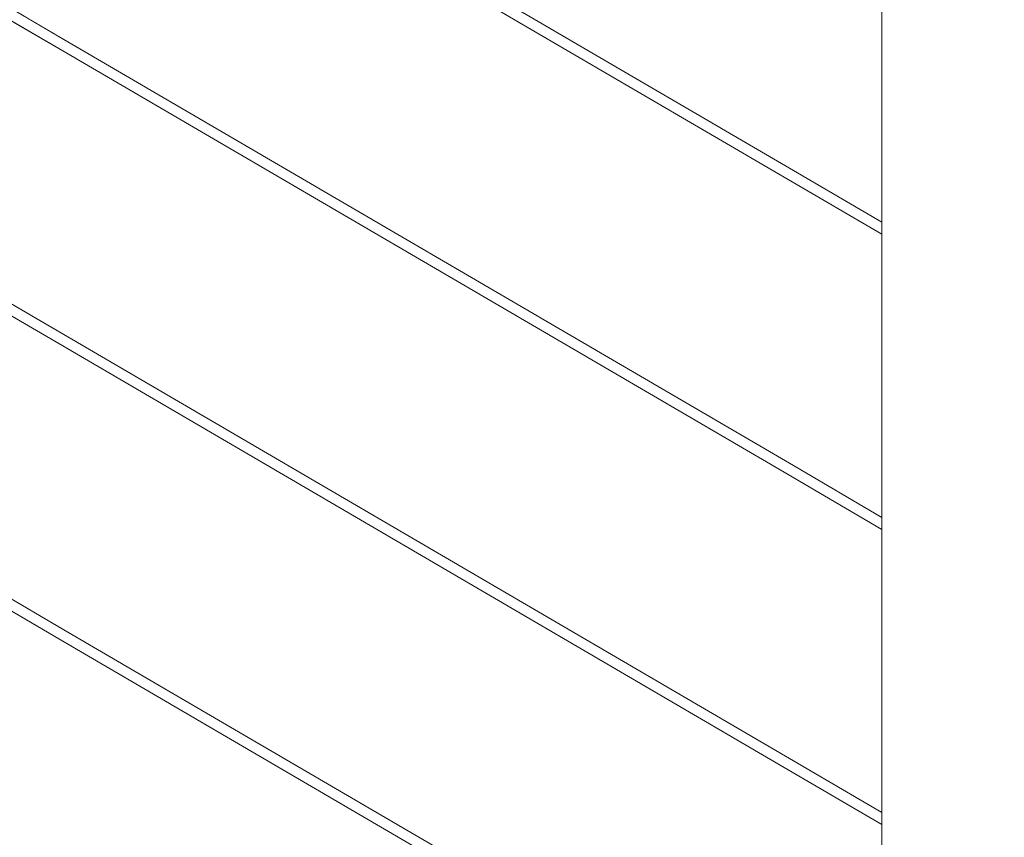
# Model space of a CAD drawing. Header units: millimetres. Extents: x -101298 to -58298, y 45839 to 66839.
# Tile 49 of 124: x -84343 to -83965, y 55164 to 55478. Entities that reach past the tile are written whole.
import ezdxf

# ---------------------------------------------------------------- set-up
doc = ezdxf.new("R2010")
doc.units = ezdxf.units.MM
doc.header["$MEASUREMENT"] = 0
doc.linetypes.add('Wipeout_Contour', pattern=[1000, 0, -1000])
doc.layers.add('Nowe_Konstrukcja - Schody', color=7, linetype='Continuous')
doc.layers.add('Nowe_Konstrukcja - Ściany zew', color=7, linetype='Continuous')
doc.layers.add('Nowe_Konstrukcja - Schody_Nr_pióra__101', color=250, linetype='Continuous', lineweight=13, true_color=0x333333)

msp = doc.modelspace()

# ---------------------------------------------------------------- wipeouts: each hides what was drawn before it
at = {"color": 254, "linetype": 'Wipeout_Contour', "lineweight": 0, "ltscale": 3609907.870501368}
msp.add_wipeout([(-84577.26, 55341.39), (-84638.23, 55305.76), (-84607.26, 55305.76), (-84607.26, 55245.76), (-84637.26, 55245.76), (-84637.26, 55142.13), (-84327.26, 55142.13), (-84327.26, 55082.13), (-84357.26, 55082.13), (-84357.26, 54978.49), (-84047.26, 54978.49), (-84047.26, 54918.49), (-84077.26, 54918.49), (-84077.26, 54814.85), (-83767.26, 54814.85), (-83767.26, 54754.85), (-83797.26, 54754.85), (-83797.26, 54651.22), (-83487.26, 54651.22), (-83487.26, 54591.22), (-83517.26, 54591.22), (-83517.26, 54487.58), (-83207.26, 54487.58), (-83207.26, 54427.58), (-83237.26, 54427.58), (-83237.26, 54323.95), (-83062.26, 54323.95), (-83062.26, 54500.53), (-83488.27, 54749.49), (-83768.27, 54913.13), (-83962.26, 55026.5), (-83962.26, 54814.86), (-84012.26, 54814.86), (-84012.26, 55055.72), (-84328.27, 55240.4), (-84539.17, 55363.65)], dxfattribs=at).dxf.layer = 'Nowe_Konstrukcja - Ściany zew'

# ---------------------------------------------------------------- next in the draw order: wipeouts: each hides what was drawn before it
at = {"color": 254, "linetype": 'Wipeout_Contour', "lineweight": 0, "ltscale": 604696.292343}
msp.add_wipeout([(-84535.2, 55365.97), (-84327.26, 55244.44), (-84012.26, 55060.35), (-84012.26, 55169.05), (-84328.27, 55353.73), (-84442.2, 55420.32)], dxfattribs=at).dxf.layer = 'Nowe_Konstrukcja - Ściany zew'

# ---------------------------------------------------------------- next in the draw order: wipeouts: each hides what was drawn before it
at = {"color": 254, "linetype": 'Wipeout_Contour', "lineweight": 0, "ltscale": 403036.274092}
msp.add_wipeout([(-84345.24, 55476.98), (-84438.24, 55422.63), (-84012.26, 55173.69), (-84012.26, 55282.39)], dxfattribs=at).dxf.layer = 'Nowe_Konstrukcja - Ściany zew'

# ---------------------------------------------------------------- next in the draw order: wipeouts: each hides what was drawn before it
at = {"color": 254, "linetype": 'Wipeout_Contour', "lineweight": 0, "ltscale": 402594.335287}
msp.add_wipeout([(-84327.98, 55240.91), (-84328.27, 55240.4), (-84048.27, 55076.77), (-84047.98, 55077.27)], dxfattribs=at).dxf.layer = 'Nowe_Konstrukcja - Schody'
at = {"color": 254, "linetype": 'Wipeout_Contour', "lineweight": 0, "ltscale": 503990.97256}
msp.add_wipeout([(-84341.27, 55479.3), (-84012.26, 55287.02), (-84012.26, 55395.72), (-84248.28, 55533.65), (-84297.26, 55505.02)], dxfattribs=at).dxf.layer = 'Nowe_Konstrukcja - Ściany zew'

# ---------------------------------------------------------------- next in the draw order: wipeouts: each hides what was drawn before it
at = {"color": 254, "linetype": 'Wipeout_Contour', "lineweight": 0, "ltscale": 402594.82896}
msp.add_wipeout([(-84047.26, 55078.49), (-84046.55, 55079.71), (-84326.55, 55243.35), (-84327.26, 55242.13)], dxfattribs=at).dxf.layer = 'Nowe_Konstrukcja - Schody'
at = {"color": 254, "linetype": 'Wipeout_Contour', "lineweight": 0, "ltscale": 403086.589665}
msp.add_wipeout([(-84244.31, 55535.97), (-84012.26, 55400.35), (-84012.26, 55509.05), (-84151.31, 55590.32)], dxfattribs=at).dxf.layer = 'Nowe_Konstrukcja - Ściany zew'

# ---------------------------------------------------------------- next in the draw order: wipeouts: each hides what was drawn before it
at = {"color": 254, "linetype": 'Wipeout_Contour', "lineweight": 0, "ltscale": 402300.5642}
msp.add_wipeout([(-84012.26, 54814.86), (-83962.26, 54814.86), (-83962.26, 55843.43), (-84012.26, 55843.43)], dxfattribs=at).dxf.layer = 'Nowe_Konstrukcja - Schody'
at = {"color": 254, "linetype": 'Wipeout_Contour', "lineweight": 0, "ltscale": 402595.033488}
msp.add_wipeout([(-84046.55, 55079.71), (-84046.25, 55080.22), (-84326.25, 55243.85), (-84326.55, 55243.35)], dxfattribs=at).dxf.layer = 'Nowe_Konstrukcja - Schody'

# ---------------------------------------------------------------- next in the draw order: wipeouts: each hides what was drawn before it
at = {"color": 254, "linetype": 'Wipeout_Contour', "lineweight": 0, "ltscale": 403889.884965}
msp.add_wipeout([(-84328.27, 55240.4), (-84327.98, 55240.91), (-84607.98, 55404.54), (-84608.27, 55404.04)], dxfattribs=at).dxf.layer = 'Nowe_Konstrukcja - Schody'
at = {"color": 254, "linetype": 'Wipeout_Contour', "lineweight": 0, "ltscale": 402112.267205}
msp.add_wipeout([(-84048.27, 55190.1), (-84012.26, 55169.05), (-84012.26, 55169.73), (-84047.98, 55190.6)], dxfattribs=at).dxf.layer = 'Nowe_Konstrukcja - Schody'

# ---------------------------------------------------------------- next in the draw order: wipeouts: each hides what was drawn before it
at = {"color": 254, "linetype": 'Wipeout_Contour', "lineweight": 0, "ltscale": 403890.377061}
msp.add_wipeout([(-84606.55, 55406.99), (-84607.26, 55405.76), (-84327.26, 55242.13), (-84326.55, 55243.35)], dxfattribs=at).dxf.layer = 'Nowe_Konstrukcja - Schody'
at = {"color": 254, "linetype": 'Wipeout_Contour', "lineweight": 0, "ltscale": 402115.605206}
msp.add_wipeout([(-84047.26, 55191.83), (-84012.26, 55171.37), (-84012.26, 55173.01), (-84046.55, 55193.05)], dxfattribs=at).dxf.layer = 'Nowe_Konstrukcja - Schody'

# ---------------------------------------------------------------- next in the draw order: wipeouts: each hides what was drawn before it
at = {"color": 254, "linetype": 'Wipeout_Contour', "lineweight": 0, "ltscale": 403890.58094}
msp.add_wipeout([(-84606.25, 55407.49), (-84606.55, 55406.99), (-84326.55, 55243.35), (-84326.25, 55243.85)], dxfattribs=at).dxf.layer = 'Nowe_Konstrukcja - Schody'
at = {"color": 254, "linetype": 'Wipeout_Contour', "lineweight": 0, "ltscale": 402116.965307}
msp.add_wipeout([(-84046.55, 55193.05), (-84012.26, 55173.01), (-84012.26, 55173.69), (-84046.25, 55193.55)], dxfattribs=at).dxf.layer = 'Nowe_Konstrukcja - Schody'

# ---------------------------------------------------------------- next in the draw order: wipeouts: each hides what was drawn before it
at = {"color": 254, "linetype": 'Wipeout_Contour', "lineweight": 0, "ltscale": 402842.955839}
msp.add_wipeout([(-84327.98, 55354.24), (-84328.27, 55353.73), (-84048.27, 55190.1), (-84047.98, 55190.6)], dxfattribs=at).dxf.layer = 'Nowe_Konstrukcja - Schody'

# ---------------------------------------------------------------- next in the draw order: wipeouts: each hides what was drawn before it
at = {"color": 254, "linetype": 'Wipeout_Contour', "lineweight": 0, "ltscale": 402843.45859}
msp.add_wipeout([(-84047.26, 55191.83), (-84046.55, 55193.05), (-84326.55, 55356.68), (-84327.26, 55355.46)], dxfattribs=at).dxf.layer = 'Nowe_Konstrukcja - Schody'

# ---------------------------------------------------------------- next in the draw order: linework, layer by layer
at = {"layer": 'Nowe_Konstrukcja - Schody_Nr_pióra__101', "color": 250, "linetype": 'Continuous', "lineweight": 13, "true_color": 0x333333}
msp.add_line((-84012.26, 55169.05), (-84048.27, 55190.1), dxfattribs=at)

# ---------------------------------------------------------------- next in the draw order: wipeouts: each hides what was drawn before it
at = {"color": 254, "linetype": 'Wipeout_Contour', "lineweight": 0, "ltscale": 402843.666878}
msp.add_wipeout([(-84046.55, 55193.05), (-84046.25, 55193.55), (-84326.25, 55357.19), (-84326.55, 55356.68)], dxfattribs=at).dxf.layer = 'Nowe_Konstrukcja - Schody'

# ---------------------------------------------------------------- next in the draw order: linework, layer by layer
at = {"layer": 'Nowe_Konstrukcja - Schody_Nr_pióra__101', "color": 250, "linetype": 'Continuous', "lineweight": 13, "true_color": 0x333333}
for p, q in [((-84046.25, 55080.22), (-84326.25, 55243.85)), ((-84048.27, 55076.77), (-84328.27, 55240.4)), ((-84012.26, 55173.69), (-84046.25, 55193.55))]:
    msp.add_line(p, q, dxfattribs=at)

# ---------------------------------------------------------------- next in the draw order: wipeouts: each hides what was drawn before it
at = {"color": 254, "linetype": 'Wipeout_Contour', "lineweight": 0, "ltscale": 404138.442734}
msp.add_wipeout([(-84328.27, 55353.73), (-84327.98, 55354.24), (-84607.98, 55517.88), (-84608.27, 55517.37)], dxfattribs=at).dxf.layer = 'Nowe_Konstrukcja - Schody'
at = {"color": 254, "linetype": 'Wipeout_Contour', "lineweight": 0, "ltscale": 402361.280389}
msp.add_wipeout([(-84048.27, 55303.43), (-84012.26, 55282.39), (-84012.26, 55283.07), (-84047.98, 55303.94)], dxfattribs=at).dxf.layer = 'Nowe_Konstrukcja - Schody'

# ---------------------------------------------------------------- next in the draw order: wipeouts: each hides what was drawn before it
at = {"color": 254, "linetype": 'Wipeout_Contour', "lineweight": 0, "ltscale": 404138.94388}
msp.add_wipeout([(-84606.55, 55520.32), (-84607.26, 55519.1), (-84327.26, 55355.46), (-84326.55, 55356.68)], dxfattribs=at).dxf.layer = 'Nowe_Konstrukcja - Schody'
at = {"color": 254, "linetype": 'Wipeout_Contour', "lineweight": 0, "ltscale": 402364.627325}
msp.add_wipeout([(-84047.26, 55305.16), (-84012.26, 55284.7), (-84012.26, 55286.34), (-84046.55, 55306.38)], dxfattribs=at).dxf.layer = 'Nowe_Konstrukcja - Schody'

# ---------------------------------------------------------------- next in the draw order: wipeouts: each hides what was drawn before it
at = {"color": 254, "linetype": 'Wipeout_Contour', "lineweight": 0, "ltscale": 404139.151507}
msp.add_wipeout([(-84606.25, 55520.82), (-84606.55, 55520.32), (-84326.55, 55356.68), (-84326.25, 55357.19)], dxfattribs=at).dxf.layer = 'Nowe_Konstrukcja - Schody'
at = {"color": 254, "linetype": 'Wipeout_Contour', "lineweight": 0, "ltscale": 402365.991128}
msp.add_wipeout([(-84046.55, 55306.38), (-84012.26, 55286.34), (-84012.26, 55287.02), (-84046.25, 55306.89)], dxfattribs=at).dxf.layer = 'Nowe_Konstrukcja - Schody'

# ---------------------------------------------------------------- next in the draw order: wipeouts: each hides what was drawn before it
at = {"color": 254, "linetype": 'Wipeout_Contour', "lineweight": 0, "ltscale": 403091.932884}
msp.add_wipeout([(-84327.98, 55467.57), (-84328.27, 55467.07), (-84048.27, 55303.43), (-84047.98, 55303.94)], dxfattribs=at).dxf.layer = 'Nowe_Konstrukcja - Schody'

# ---------------------------------------------------------------- next in the draw order: wipeouts: each hides what was drawn before it
at = {"color": 254, "linetype": 'Wipeout_Contour', "lineweight": 0, "ltscale": 403092.444701}
msp.add_wipeout([(-84047.26, 55305.16), (-84046.55, 55306.38), (-84326.55, 55470.02), (-84327.26, 55468.79)], dxfattribs=at).dxf.layer = 'Nowe_Konstrukcja - Schody'

# ---------------------------------------------------------------- next in the draw order: linework, layer by layer
at = {"layer": 'Nowe_Konstrukcja - Schody_Nr_pióra__101', "color": 250, "linetype": 'Continuous', "lineweight": 13, "true_color": 0x333333}
msp.add_line((-84012.26, 55282.39), (-84048.27, 55303.43), dxfattribs=at)

# ---------------------------------------------------------------- next in the draw order: wipeouts: each hides what was drawn before it
at = {"color": 254, "linetype": 'Wipeout_Contour', "lineweight": 0, "ltscale": 403092.656744}
msp.add_wipeout([(-84046.55, 55306.38), (-84046.25, 55306.89), (-84326.25, 55470.52), (-84326.55, 55470.02)], dxfattribs=at).dxf.layer = 'Nowe_Konstrukcja - Schody'

# ---------------------------------------------------------------- next in the draw order: linework, layer by layer
at = {"layer": 'Nowe_Konstrukcja - Schody_Nr_pióra__101', "color": 250, "linetype": 'Continuous', "lineweight": 13, "true_color": 0x333333}
for p, q in [((-84326.25, 55243.85), (-84606.25, 55407.49)), ((-84328.27, 55240.4), (-84608.27, 55404.04)), ((-84046.25, 55193.55), (-84326.25, 55357.19)), ((-84048.27, 55190.1), (-84328.27, 55353.73)), ((-84012.26, 55287.02), (-84046.25, 55306.89))]:
    msp.add_line(p, q, dxfattribs=at)

# ---------------------------------------------------------------- next in the draw order: wipeouts: each hides what was drawn before it
at = {"color": 254, "linetype": 'Wipeout_Contour', "lineweight": 0, "ltscale": 404387.355932}
msp.add_wipeout([(-84328.27, 55467.07), (-84327.98, 55467.57), (-84607.98, 55631.21), (-84608.27, 55630.7)], dxfattribs=at).dxf.layer = 'Nowe_Konstrukcja - Schody'
at = {"color": 254, "linetype": 'Wipeout_Contour', "lineweight": 0, "ltscale": 402610.650022}
msp.add_wipeout([(-84048.27, 55416.77), (-84012.26, 55395.72), (-84012.26, 55396.4), (-84047.98, 55417.27)], dxfattribs=at).dxf.layer = 'Nowe_Konstrukcja - Schody'

# ---------------------------------------------------------------- next in the draw order: wipeouts: each hides what was drawn before it
at = {"color": 254, "linetype": 'Wipeout_Contour', "lineweight": 0, "ltscale": 404387.866115}
msp.add_wipeout([(-84606.55, 55633.65), (-84607.26, 55632.43), (-84327.26, 55468.79), (-84326.55, 55470.02)], dxfattribs=at).dxf.layer = 'Nowe_Konstrukcja - Schody'
at = {"color": 254, "linetype": 'Wipeout_Contour', "lineweight": 0, "ltscale": 402614.005881}
msp.add_wipeout([(-84047.26, 55418.49), (-84012.26, 55398.04), (-84012.26, 55399.68), (-84046.55, 55419.71)], dxfattribs=at).dxf.layer = 'Nowe_Konstrukcja - Schody'

# ---------------------------------------------------------------- next in the draw order: wipeouts: each hides what was drawn before it
at = {"color": 254, "linetype": 'Wipeout_Contour', "lineweight": 0, "ltscale": 404388.077486}
msp.add_wipeout([(-84606.25, 55634.16), (-84606.55, 55633.65), (-84326.55, 55470.02), (-84326.25, 55470.52)], dxfattribs=at).dxf.layer = 'Nowe_Konstrukcja - Schody'
at = {"color": 254, "linetype": 'Wipeout_Contour', "lineweight": 0, "ltscale": 402615.373379}
msp.add_wipeout([(-84046.55, 55419.71), (-84012.26, 55399.68), (-84012.26, 55400.35), (-84046.25, 55420.22)], dxfattribs=at).dxf.layer = 'Nowe_Konstrukcja - Schody'

# ---------------------------------------------------------------- next in the draw order: linework, layer by layer
at = {"layer": 'Nowe_Konstrukcja - Schody_Nr_pióra__101', "color": 250, "linetype": 'Continuous', "lineweight": 13, "true_color": 0x333333}
msp.add_line((-84012.26, 54814.86), (-84012.26, 55843.43), dxfattribs=at)

# ---------------------------------------------------------------- next in the draw order: wipeouts: each hides what was drawn before it
at = {"color": 254, "linetype": 'Wipeout_Contour', "lineweight": 0, "ltscale": 403341.265761}
msp.add_wipeout([(-84327.98, 55580.91), (-84328.27, 55580.4), (-84048.27, 55416.77), (-84047.98, 55417.27)], dxfattribs=at).dxf.layer = 'Nowe_Konstrukcja - Schody'

# ---------------------------------------------------------------- next in the draw order: wipeouts: each hides what was drawn before it
at = {"color": 254, "linetype": 'Wipeout_Contour', "lineweight": 0, "ltscale": 403341.786632}
msp.add_wipeout([(-84047.26, 55418.49), (-84046.55, 55419.71), (-84326.55, 55583.35), (-84327.26, 55582.13)], dxfattribs=at).dxf.layer = 'Nowe_Konstrukcja - Schody'

# ---------------------------------------------------------------- next in the draw order: linework, layer by layer
at = {"layer": 'Nowe_Konstrukcja - Schody_Nr_pióra__101', "color": 250, "linetype": 'Continuous', "lineweight": 13, "true_color": 0x333333}
msp.add_line((-84012.26, 55395.72), (-84048.27, 55416.77), dxfattribs=at)

# ---------------------------------------------------------------- next in the draw order: wipeouts: each hides what was drawn before it
at = {"color": 254, "linetype": 'Wipeout_Contour', "lineweight": 0, "ltscale": 403342.002426}
msp.add_wipeout([(-84046.55, 55419.71), (-84046.25, 55420.22), (-84326.25, 55583.85), (-84326.55, 55583.35)], dxfattribs=at).dxf.layer = 'Nowe_Konstrukcja - Schody'

# ---------------------------------------------------------------- next in the draw order: linework, layer by layer
at = {"layer": 'Nowe_Konstrukcja - Schody_Nr_pióra__101', "color": 250, "linetype": 'Continuous', "lineweight": 13, "true_color": 0x333333}
for p, q in [((-84326.25, 55470.52), (-84606.25, 55634.16)), ((-84328.27, 55467.07), (-84608.27, 55630.7)), ((-84046.25, 55420.22), (-84326.25, 55583.85)), ((-84048.27, 55416.77), (-84328.27, 55580.4)), ((-84326.25, 55357.19), (-84606.25, 55520.82)), ((-84328.27, 55353.73), (-84608.27, 55517.37)), ((-84046.25, 55306.89), (-84326.25, 55470.52)), ((-84048.27, 55303.43), (-84328.27, 55467.07)), ((-84012.26, 55400.35), (-84046.25, 55420.22))]:
    msp.add_line(p, q, dxfattribs=at)

doc.saveas('drawing.dxf')
